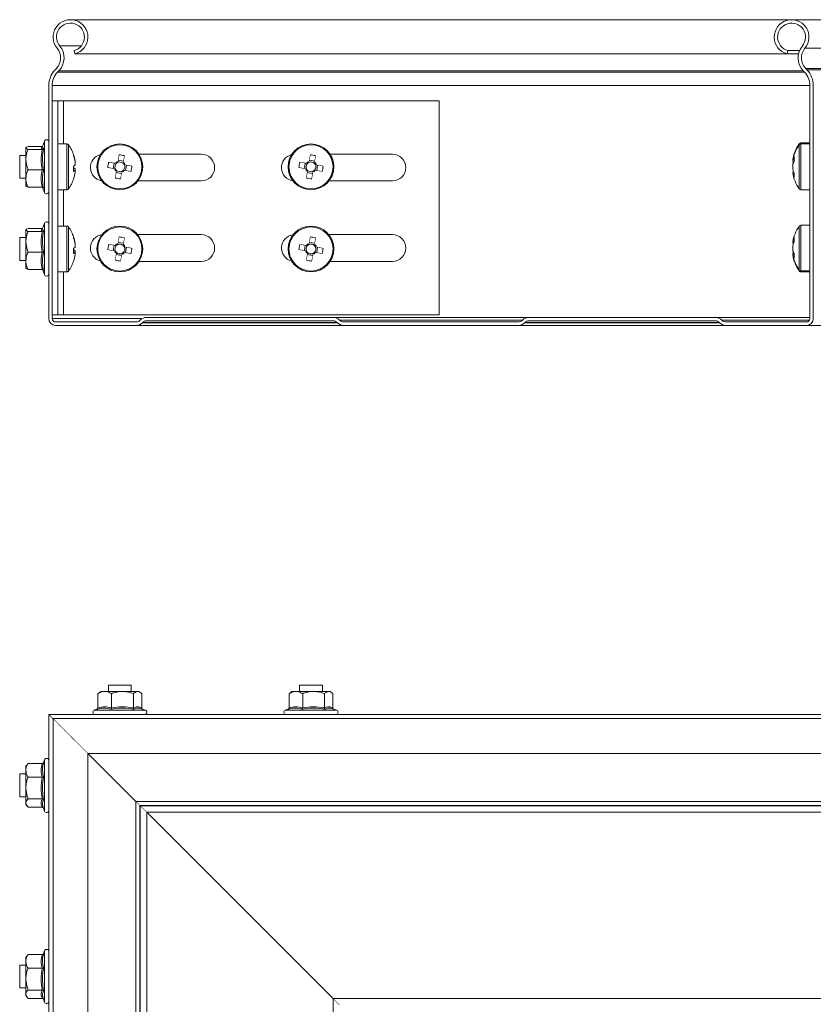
# Model space of a CAD drawing. Header units: millimetres. Extents: x -295 to 1856, y -2384 to 543.
# Tile 22 of 28: x 1293 to 1501, y -703 to -445. Entities that reach past the tile are written whole.
import ezdxf

# ---------------------------------------------------------------- set-up
doc = ezdxf.new("R2010")
doc.units = ezdxf.units.MM
doc.linetypes.add('K5LT32768', pattern=[0])
doc.linetypes.add('K5LT32769', pattern=[0])

msp = doc.modelspace()

# ---------------------------------------------------------------- linework, layer by layer
at = {"color": 7, "linetype": 'K5LT32768', "lineweight": 15}
for p, q in [((1495.11, -445.48), (1306.46, -445.48)), ((1855.7, -445.48), (1495.11, -445.48)), ((1498.61, -452.93), (1855.7, -452.93)), ((1307.4, -453.55), (1307.64, -454.42)), ((1307.64, -454.42), (1493.93, -454.42)), ((1493.93, -454.42), (1494.16, -453.55)), ((1493.93, -454.42), (1496.91, -454.42)), ((1494.16, -453.55), (1497.19, -453.55)), ((1302.43, -458.6), (1302.78, -458.24)), ((1498.79, -458.24), (1855.7, -458.24)), ((1498.79, -458.24), (1499.13, -458.6)), ((1499.13, -458.6), (1855.7, -458.6)), ((1303.09, -459.22), (1303.43, -458.86)), ((1498.14, -458.86), (1498.48, -459.22)), ((1300.78, -523.68), (1300.78, -462.74)), ((1301.68, -523.68), (1301.68, -462.74)), ((1499.88, -462.74), (1499.88, -523.68)), ((1500.78, -523.68), (1500.78, -462.74)), ((1301.68, -466.7), (1303.18, -466.7)), ((1303.18, -522.7), (1303.18, -466.7)), ((1303.18, -466.7), (1304.68, -466.7)), ((1304.68, -466.7), (1402.92, -466.7)), ((1402.92, -466.7), (1402.92, -522.7)), ((1294.78, -479.02), (1294.78, -482.09)), ((1299.07, -478.63), (1295.38, -478.63)), ((1299.68, -477.25), (1299.17, -478.66)), ((1299.17, -478.67), (1299.18, -478.67)), ((1305.51, -477.98), (1303.18, -477.98)), ((1499.88, -477.73), (1497.56, -477.73)), ((1499.88, -477.98), (1497.56, -477.98)), ((1294.78, -480.98), (1293.18, -480.98)), ((1293.18, -480.98), (1293.18, -486.98)), ((1299.07, -479.42), (1295.38, -479.42)), ((1340.67, -480.67), (1324.39, -480.67)), ((1390.67, -480.67), (1374.39, -480.67)), ((1294.78, -482.09), (1294.78, -487.05)), ((1307.67, -482.77), (1307.67, -482.54)), ((1307.67, -482.77), (1307.67, -483.5)), ((1317.9, -483.01), (1317.66, -484.41)), ((1320.35, -482.49), (1318.95, -482.26)), ((1320.87, -484.94), (1321.1, -483.54)), ((1367.9, -483.01), (1367.66, -484.41)), ((1370.35, -482.49), (1368.95, -482.26)), ((1370.87, -484.94), (1371.1, -483.54)), ((1495.4, -482.27), (1495.4, -482.21)), ((1495.4, -482.53), (1495.4, -482.46)), ((1495.4, -483.52), (1495.4, -483.27)), ((1495.4, -483.52), (1495.4, -483.55)), ((1495.4, -484.44), (1495.4, -483.55)), ((1293.18, -486.98), (1294.78, -486.98)), ((1299.07, -484.77), (1295.38, -484.77)), ((1307.27, -484.46), (1307.67, -484.46)), ((1307.67, -484.9), (1307.27, -484.89)), ((1307.67, -484.92), (1307.67, -484.46)), ((1307.67, -484.9), (1307.67, -485.41)), ((1318.42, -485.46), (1319.82, -485.7)), ((1368.42, -485.46), (1369.82, -485.7)), ((1495.4, -485.24), (1495.4, -485.17)), ((1495.4, -485.49), (1495.4, -485.43)), ((1294.78, -487.05), (1294.78, -488.98)), ((1299.07, -489.33), (1295.38, -489.33)), ((1299.19, -489.35), (1299.68, -490.7)), ((1324.11, -487.67), (1340.67, -487.67)), ((1374.11, -487.67), (1390.67, -487.67)), ((1303.18, -489.98), (1305.51, -489.98)), ((1497.56, -489.98), (1499.88, -489.98)), ((1299.68, -498.75), (1299.17, -500.16)), ((1305.51, -499.48), (1303.18, -499.48)), ((1499.88, -499.23), (1497.56, -499.23)), ((1294.78, -500.52), (1294.78, -503.59)), ((1299.07, -500.13), (1295.38, -500.13)), ((1299.07, -500.92), (1295.38, -500.92)), ((1299.17, -500.17), (1299.18, -500.17)), ((1340.67, -501.73), (1324.07, -501.73)), ((1390.67, -501.73), (1374.07, -501.73)), ((1294.78, -502.48), (1293.18, -502.48)), ((1293.18, -502.48), (1293.18, -508.48)), ((1294.78, -503.59), (1294.78, -508.55)), ((1307.67, -504.27), (1307.67, -504.04)), ((1307.67, -504.27), (1307.67, -505)), ((1317.9, -504.51), (1317.66, -505.91)), ((1320.35, -503.99), (1318.95, -503.76)), ((1367.9, -504.51), (1367.66, -505.91)), ((1370.35, -503.99), (1368.95, -503.76)), ((1495.4, -503.77), (1495.4, -503.71)), ((1495.4, -503.77), (1495.78, -503.79)), ((1495.4, -504.03), (1495.4, -503.96)), ((1495.4, -505.65), (1495.4, -504.77)), ((1299.07, -506.27), (1295.38, -506.27)), ((1307.27, -505.96), (1307.67, -505.96)), ((1307.67, -506.4), (1307.27, -506.39)), ((1307.67, -506.42), (1307.67, -505.96)), ((1307.67, -506.4), (1307.67, -506.91)), ((1318.42, -506.96), (1319.82, -507.2)), ((1320.87, -506.44), (1321.1, -505.04)), ((1368.42, -506.96), (1369.82, -507.2)), ((1370.87, -506.44), (1371.1, -505.04)), ((1495.4, -505.65), (1495.4, -505.69)), ((1495.4, -505.94), (1495.4, -505.69)), ((1495.4, -506.74), (1495.4, -506.67)), ((1495.4, -506.99), (1495.4, -506.93)), ((1293.18, -508.48), (1294.78, -508.48)), ((1294.78, -508.55), (1294.78, -510.48)), ((1324.43, -508.73), (1340.67, -508.73)), ((1374.43, -508.73), (1390.67, -508.73)), ((1299.07, -510.83), (1295.38, -510.83)), ((1299.19, -510.85), (1299.68, -512.2)), ((1303.18, -511.48), (1305.51, -511.48)), ((1497.56, -511.23), (1499.88, -511.23)), ((1497.56, -511.48), (1499.88, -511.48)), ((1301.68, -522.7), (1303.18, -522.7)), ((1304.68, -522.7), (1303.18, -522.7)), ((1402.92, -522.7), (1304.68, -522.7)), ((1323.59, -524.58), (1302.58, -524.58)), ((1323.59, -525.48), (1302.58, -525.48)), ((1323.59, -525.48), (1377.98, -525.48)), ((1324.71, -524.08), (1324.65, -524.14)), ((1325.34, -524.72), (1325.29, -524.77)), ((1375.16, -523.38), (1326.4, -523.38)), ((1375.16, -524.28), (1326.4, -524.28)), ((1375.16, -523.38), (1426.4, -523.38)), ((1376.28, -524.77), (1376.22, -524.72)), ((1376.92, -524.14), (1376.86, -524.08)), ((1423.59, -524.58), (1377.98, -524.58)), ((1423.59, -525.48), (1377.98, -525.48)), ((1423.59, -525.48), (1477.98, -525.48)), ((1424.71, -524.08), (1424.65, -524.14)), ((1425.34, -524.72), (1425.29, -524.77)), ((1475.16, -523.38), (1426.4, -523.38)), ((1475.16, -524.28), (1426.4, -524.28)), ((1475.16, -523.38), (1499.88, -523.38)), ((1476.28, -524.77), (1476.22, -524.72)), ((1476.92, -524.14), (1476.86, -524.08)), ((1498.98, -524.58), (1477.98, -524.58)), ((1498.98, -525.48), (1477.98, -525.48)), ((1498.98, -525.48), (1855.7, -525.48)), ((1316.38, -619.66), (1316.38, -621.26)), ((1322.38, -619.66), (1316.38, -619.66)), ((1322.38, -621.26), (1322.38, -619.66)), ((1366.38, -619.66), (1366.38, -621.26)), ((1372.38, -619.66), (1366.38, -619.66)), ((1372.38, -621.26), (1372.38, -619.66)), ((1313.66, -621.86), (1313.99, -621.67)), ((1313.66, -625.54), (1313.66, -621.86)), ((1314.38, -621.26), (1313.94, -621.61)), ((1315.44, -621.26), (1314.38, -621.26)), ((1320.07, -621.26), (1315.44, -621.26)), ((1317.21, -625.54), (1317.21, -621.86)), ((1324.02, -621.26), (1320.07, -621.26)), ((1322.93, -625.54), (1322.93, -621.86)), ((1324.38, -621.26), (1324.02, -621.26)), ((1324.83, -621.61), (1324.38, -621.26)), ((1325.1, -625.54), (1325.1, -621.86)), ((1363.66, -621.86), (1363.99, -621.67)), ((1363.66, -625.54), (1363.66, -621.86)), ((1364.38, -621.26), (1363.94, -621.61)), ((1365.44, -621.26), (1364.38, -621.26)), ((1370.07, -621.26), (1365.44, -621.26)), ((1367.21, -625.54), (1367.21, -621.86)), ((1374.02, -621.26), (1370.07, -621.26)), ((1372.93, -625.54), (1372.93, -621.86)), ((1374.38, -621.26), (1374.02, -621.26)), ((1374.83, -621.61), (1374.38, -621.26)), ((1375.1, -625.54), (1375.1, -621.86)), ((1313.49, -625.86), (1312.66, -626.16)), ((1326.11, -626.16), (1325.05, -625.78)), ((1363.49, -625.86), (1362.66, -626.16)), ((1376.11, -626.16), (1375.05, -625.78)), ((1300.78, -627.26), (1855.7, -627.26)), ((1300.78, -627.26), (1300.78, -1180.86)), ((1855.7, -628.39), (1301.91, -628.39)), ((1301.91, -628.39), (1301.91, -1180.86)), ((1311.01, -637.49), (1855.7, -637.49)), ((1311.01, -1180.86), (1311.01, -637.49)), ((1323.59, -650.07), (1311.01, -637.49)), ((1295.11, -640.44), (1294.78, -640.86)), ((1294.78, -641.91), (1294.78, -640.86)), ((1299.07, -640.14), (1295.38, -640.14)), ((1299.68, -639.13), (1299.38, -639.97)), ((1294.78, -642.86), (1293.18, -642.86)), ((1293.18, -642.86), (1293.18, -646.35)), ((1294.78, -641.91), (1294.78, -646.55)), ((1299.07, -643.69), (1295.38, -643.69)), ((1293.18, -646.35), (1293.18, -648.86)), ((1294.78, -646.55), (1294.78, -650.49)), ((1293.18, -648.86), (1294.78, -648.86)), ((1294.78, -650.49), (1294.78, -650.86)), ((1294.78, -650.86), (1295.11, -651.28)), ((1299.07, -649.41), (1295.38, -649.41)), ((1299.07, -651.58), (1295.38, -651.58)), ((1299.3, -651.54), (1299.68, -652.59)), ((1323.59, -650.07), (1855.7, -650.07)), ((1323.59, -650.07), (1323.59, -1180.86)), ((1324.65, -651.13), (1855.7, -651.13)), ((1324.71, -651.18), (1324.65, -651.13)), ((1324.65, -651.13), (1324.65, -1180.86)), ((1324.71, -651.18), (1855.7, -651.18)), ((1324.71, -651.18), (1324.71, -1180.86)), ((1326.4, -652.88), (1855.7, -652.88)), ((1375.16, -701.64), (1326.4, -652.88)), ((1326.4, -652.88), (1326.4, -1180.86)), ((1295.11, -690.44), (1294.78, -690.86)), ((1299.07, -690.14), (1295.38, -690.14)), ((1299.68, -689.13), (1299.38, -689.97)), ((1294.78, -692.86), (1293.18, -692.86)), ((1293.18, -692.86), (1293.18, -696.35)), ((1294.78, -691.91), (1294.78, -690.86)), ((1294.78, -691.91), (1294.78, -696.55)), ((1299.07, -693.69), (1295.38, -693.69)), ((1293.18, -696.35), (1293.18, -698.86)), ((1294.78, -696.55), (1294.78, -700.49)), ((1293.18, -698.86), (1294.78, -698.86)), ((1294.78, -700.49), (1294.78, -700.86)), ((1299.07, -699.41), (1295.38, -699.41)), ((1294.78, -700.86), (1295.11, -701.28)), ((1299.07, -701.58), (1295.38, -701.58)), ((1299.3, -701.54), (1299.68, -702.59)), ((1375.16, -701.64), (1855.7, -701.64)), ((1375.16, -701.64), (1375.16, -1180.86))]:
    msp.add_line(p, q, dxfattribs=at)
at = {"color": 8, "linetype": 'K5LT32769', "lineweight": 15, "true_color": 0x808080}
for p, q in [((1303.65, -452.36), (1309.27, -452.36)), ((1303.09, -459.22), (1498.48, -459.22)), ((1303.43, -458.86), (1498.14, -458.86)), ((1301.68, -462.74), (1499.88, -462.74)), ((1304.68, -477.98), (1304.68, -466.7)), ((1299.68, -490.7), (1299.68, -477.25)), ((1305.51, -477.98), (1305.51, -489.98)), ((1305.95, -478.2), (1305.95, -489.75)), ((1497.12, -478.2), (1497.12, -477.95)), ((1497.12, -489.75), (1497.12, -478.2)), ((1497.56, -477.98), (1497.56, -477.73)), ((1497.56, -489.98), (1497.56, -477.98)), ((1304.68, -499.48), (1304.68, -489.98)), ((1299.68, -512.2), (1299.68, -498.75)), ((1305.51, -499.48), (1305.51, -511.48)), ((1305.95, -499.7), (1305.95, -511.25)), ((1497.12, -509.26), (1497.12, -499.45)), ((1497.56, -509.42), (1497.56, -499.23)), ((1497.12, -511), (1497.12, -509.26)), ((1497.56, -511.23), (1497.56, -509.42)), ((1304.68, -522.7), (1304.68, -511.48)), ((1497.12, -511.25), (1497.12, -511)), ((1497.56, -511.48), (1497.56, -511.23)), ((1301.68, -523.68), (1325.24, -523.68)), ((1325.29, -524.77), (1376.28, -524.77)), ((1325.34, -524.72), (1376.22, -524.72)), ((1376.86, -524.08), (1424.71, -524.08)), ((1376.92, -524.14), (1424.65, -524.14)), ((1425.29, -524.77), (1476.28, -524.77)), ((1425.34, -524.72), (1476.22, -524.72)), ((1476.86, -524.08), (1499.79, -524.08)), ((1476.92, -524.14), (1499.76, -524.14)), ((1312.66, -626.16), (1326.11, -626.16)), ((1362.66, -626.16), (1376.11, -626.16)), ((1299.68, -640.55), (1299.68, -639.13)), ((1299.68, -652.59), (1299.68, -640.55)), ((1299.68, -690.55), (1299.68, -689.13)), ((1299.68, -702.59), (1299.68, -690.55))]:
    msp.add_line(p, q, dxfattribs=at)
at = {"color": 7, "linetype": 'K5LT32768', "const_width": 0.15}
for points in [[(1319.19, -480.81), (1319.16, -481.02), (1319.12, -481.23), (1319.09, -481.45), (1319.05, -481.67), (1319.01, -481.88), (1318.98, -482.1), (1318.94, -482.32), (1318.9, -482.54)], [(1320.3, -482.77), (1320.34, -482.55), (1320.38, -482.33), (1320.41, -482.12), (1320.45, -481.9), (1320.49, -481.68), (1320.52, -481.47), (1320.56, -481.26), (1320.59, -481.04)], [(1369.19, -480.81), (1369.16, -481.02), (1369.12, -481.23), (1369.09, -481.45), (1369.05, -481.67), (1369.01, -481.88), (1368.98, -482.1), (1368.94, -482.32), (1368.9, -482.54)], [(1370.3, -482.77), (1370.34, -482.55), (1370.38, -482.33), (1370.41, -482.12), (1370.45, -481.9), (1370.49, -481.68), (1370.52, -481.47), (1370.56, -481.26), (1370.59, -481.04)], [(1307.29, -483.78), (1307.28, -483.82), (1307.28, -483.98)], [(1316.22, -484.17), (1316.43, -484.2), (1316.64, -484.24), (1316.86, -484.27), (1317.07, -484.31), (1317.29, -484.35), (1317.51, -484.38), (1317.73, -484.42), (1317.95, -484.46)], [(1318.18, -483.06), (1317.96, -483.02), (1317.74, -482.98), (1317.52, -482.95), (1317.31, -482.91), (1317.09, -482.87), (1316.88, -482.84), (1316.66, -482.8), (1316.45, -482.77)], [(1322.55, -483.79), (1322.34, -483.75), (1322.13, -483.71), (1321.91, -483.68), (1321.69, -483.64), (1321.48, -483.61), (1321.26, -483.57), (1321.04, -483.53), (1320.82, -483.5)], [(1366.22, -484.17), (1366.43, -484.2), (1366.64, -484.24), (1366.86, -484.27), (1367.07, -484.31), (1367.29, -484.35), (1367.51, -484.38), (1367.73, -484.42), (1367.95, -484.46)], [(1368.18, -483.06), (1367.96, -483.02), (1367.74, -482.98), (1367.52, -482.95), (1367.31, -482.91), (1367.09, -482.87), (1366.88, -482.84), (1366.66, -482.8), (1366.45, -482.77)], [(1372.55, -483.79), (1372.34, -483.75), (1372.13, -483.71), (1371.91, -483.68), (1371.69, -483.64), (1371.48, -483.61), (1371.26, -483.57), (1371.04, -483.53), (1370.82, -483.5)], [(1318.46, -485.18), (1318.43, -485.4), (1318.39, -485.62), (1318.35, -485.84), (1318.32, -486.05), (1318.28, -486.27), (1318.25, -486.48), (1318.21, -486.7), (1318.17, -486.91)], [(1319.57, -487.14), (1319.61, -486.93), (1319.65, -486.72), (1319.68, -486.5), (1319.72, -486.29), (1319.75, -486.07), (1319.79, -485.85), (1319.83, -485.63), (1319.86, -485.41)], [(1320.59, -484.9), (1320.81, -484.93), (1321.02, -484.97), (1321.24, -485.01), (1321.46, -485.04), (1321.68, -485.08), (1321.89, -485.11), (1322.1, -485.15), (1322.32, -485.19)], [(1368.46, -485.18), (1368.43, -485.4), (1368.39, -485.62), (1368.35, -485.84), (1368.32, -486.05), (1368.28, -486.27), (1368.25, -486.48), (1368.21, -486.7), (1368.17, -486.91)], [(1369.57, -487.14), (1369.61, -486.93), (1369.65, -486.72), (1369.68, -486.5), (1369.72, -486.29), (1369.75, -486.07), (1369.79, -485.85), (1369.83, -485.63), (1369.86, -485.41)], [(1370.59, -484.9), (1370.81, -484.93), (1371.02, -484.97), (1371.24, -485.01), (1371.46, -485.04), (1371.68, -485.08), (1371.89, -485.11), (1372.1, -485.15), (1372.32, -485.19)], [(1495.4, -485.17), (1495.43, -485.33), (1495.45, -485.42)], [(1319.19, -502.31), (1319.16, -502.52), (1319.12, -502.73), (1319.09, -502.95), (1319.05, -503.17), (1319.01, -503.38), (1318.98, -503.6), (1318.94, -503.82), (1318.9, -504.04)], [(1369.19, -502.31), (1369.16, -502.52), (1369.12, -502.73), (1369.09, -502.95), (1369.05, -503.17), (1369.01, -503.38), (1368.98, -503.6), (1368.94, -503.82), (1368.9, -504.04)], [(1318.18, -504.56), (1317.96, -504.52), (1317.74, -504.48), (1317.52, -504.45), (1317.31, -504.41), (1317.09, -504.37), (1316.88, -504.34), (1316.66, -504.3), (1316.45, -504.27)], [(1320.3, -504.27), (1320.34, -504.05), (1320.38, -503.83), (1320.41, -503.62), (1320.45, -503.4), (1320.49, -503.18), (1320.52, -502.97), (1320.56, -502.76), (1320.59, -502.54)], [(1322.55, -505.29), (1322.34, -505.25), (1322.13, -505.21), (1321.91, -505.18), (1321.69, -505.14), (1321.48, -505.11), (1321.26, -505.07), (1321.04, -505.03), (1320.82, -505)], [(1368.18, -504.56), (1367.96, -504.52), (1367.74, -504.48), (1367.52, -504.45), (1367.31, -504.41), (1367.09, -504.37), (1366.88, -504.34), (1366.66, -504.3), (1366.45, -504.27)], [(1370.3, -504.27), (1370.34, -504.05), (1370.38, -503.83), (1370.41, -503.62), (1370.45, -503.4), (1370.49, -503.18), (1370.52, -502.97), (1370.56, -502.76), (1370.59, -502.54)], [(1372.55, -505.29), (1372.34, -505.25), (1372.13, -505.21), (1371.91, -505.18), (1371.69, -505.14), (1371.48, -505.11), (1371.26, -505.07), (1371.04, -505.03), (1370.82, -505)], [(1307.29, -505.28), (1307.28, -505.32), (1307.28, -505.48)], [(1316.22, -505.67), (1316.43, -505.7), (1316.64, -505.74), (1316.86, -505.77), (1317.07, -505.81), (1317.29, -505.85), (1317.51, -505.88), (1317.73, -505.92), (1317.95, -505.96)], [(1318.46, -506.68), (1318.43, -506.9), (1318.39, -507.12), (1318.35, -507.34), (1318.32, -507.55), (1318.28, -507.77), (1318.25, -507.98), (1318.21, -508.2), (1318.17, -508.41)], [(1319.57, -508.64), (1319.61, -508.43), (1319.65, -508.22), (1319.68, -508), (1319.72, -507.79), (1319.75, -507.57), (1319.79, -507.35), (1319.83, -507.13), (1319.86, -506.91)], [(1320.59, -506.4), (1320.81, -506.43), (1321.02, -506.47), (1321.24, -506.51), (1321.46, -506.54), (1321.68, -506.58), (1321.89, -506.61), (1322.1, -506.65), (1322.32, -506.69)], [(1366.22, -505.67), (1366.43, -505.7), (1366.64, -505.74), (1366.86, -505.77), (1367.07, -505.81), (1367.29, -505.85), (1367.51, -505.88), (1367.73, -505.92), (1367.95, -505.96)], [(1368.46, -506.68), (1368.43, -506.9), (1368.39, -507.12), (1368.35, -507.34), (1368.32, -507.55), (1368.28, -507.77), (1368.25, -507.98), (1368.21, -508.2), (1368.17, -508.41)], [(1369.57, -508.64), (1369.61, -508.43), (1369.65, -508.22), (1369.68, -508), (1369.72, -507.79), (1369.75, -507.57), (1369.79, -507.35), (1369.83, -507.13), (1369.86, -506.91)], [(1370.59, -506.4), (1370.81, -506.43), (1371.02, -506.47), (1371.24, -506.51), (1371.46, -506.54), (1371.68, -506.58), (1371.89, -506.61), (1372.1, -506.65), (1372.32, -506.69)], [(1300.78, -627.26), (1300.89, -627.37), (1301.21, -627.69), (1301.73, -628.21), (1301.91, -628.39)], [(1301.91, -628.39), (1301.73, -628.21), (1301.21, -627.69), (1300.89, -627.37), (1300.78, -627.26)], [(1301.91, -628.39), (1301.91, -628.39), (1301.99, -628.47), (1302.22, -628.7), (1302.58, -629.05), (1303.06, -629.53), (1303.64, -630.12), (1304.32, -630.79), (1305.06, -631.54), (1305.85, -632.32), (1306.65, -633.13), (1307.45, -633.93), (1308.22, -634.69), (1308.93, -635.41), (1309.57, -636.04), (1310.1, -636.58), (1310.53, -637), (1310.82, -637.3), (1310.98, -637.46), (1311.01, -637.49)], [(1311.01, -637.49), (1310.98, -637.46), (1310.82, -637.3), (1310.53, -637), (1310.1, -636.58), (1309.57, -636.04), (1308.93, -635.41), (1308.22, -634.69), (1307.45, -633.93), (1306.65, -633.13), (1305.85, -632.32), (1305.06, -631.54), (1304.32, -630.79), (1303.64, -630.12), (1303.06, -629.53), (1302.58, -629.05), (1302.22, -628.7), (1301.99, -628.47), (1301.91, -628.39), (1301.91, -628.39)], [(1324.65, -651.13), (1324.42, -650.9), (1324.16, -650.64), (1323.88, -650.36), (1323.59, -650.07)], [(1323.59, -650.07), (1323.88, -650.36), (1324.16, -650.64), (1324.42, -650.9), (1324.65, -651.13)], [(1326.4, -652.88), (1325.94, -652.41), (1325.49, -651.96), (1325.07, -651.55), (1324.71, -651.18)], [(1324.71, -651.18), (1325.07, -651.55), (1325.49, -651.96), (1325.94, -652.41), (1326.4, -652.88)], [(1376.86, -703.34), (1376.5, -702.97), (1376.08, -702.56), (1375.63, -702.11), (1375.16, -701.64)], [(1375.16, -701.64), (1375.63, -702.11), (1376.08, -702.56), (1376.5, -702.97), (1376.86, -703.34)]]:
    msp.add_lwpolyline(points, dxfattribs=at)
at = {"color": 7, "linetype": 'K5LT32768', "lineweight": 15}
for centre, radius in [((1319.38, -483.98), 6), ((1319.38, -483.98), 5.77), ((1369.38, -483.98), 6), ((1369.38, -483.98), 5.77), ((1319.38, -505.48), 6), ((1319.38, -505.48), 5.77), ((1369.38, -505.48), 6), ((1369.38, -505.48), 5.77)]:
    msp.add_circle(centre, radius, dxfattribs=at)
for centre, radius, start, end in [((1306.46, -450.03), 4.55, 285, 219.6825), ((1495.11, -450.03), 4.55, 320.3175, 255), ((1306.46, -450.03), 3.65, 285, 219.6825), ((1495.11, -450.03), 3.65, 320.3175, 255), ((1299.88, -455.49), 4, 316.4642, 39.6825), ((1299.88, -455.49), 4.9, 316.4642, 39.6825), ((1501.69, -455.49), 4.9, 140.3175, 223.5358), ((1501.69, -455.49), 4, 140.3175, 223.5358), ((1306.78, -462.74), 6, 136.4642, 180), ((1494.78, -462.74), 6, 0, 43.5358), ((1306.78, -462.74), 5.1, 136.4642, 180), ((1494.78, -462.74), 5.1, 0, 43.5358), ((1300.22, -477.44), 0.567, 0, 160), ((1305.51, -478.52), 0.54, 35.2515, 90), ((1297.78, -483.98), 10, 18.3042, 35.2515), ((1505.28, -483.73), 10, 144.7485, 171.2897), ((1505.28, -483.98), 10, 144.7485, 171.2897), ((1497.56, -478.27), 0.54, 90, 144.7485), ((1497.56, -478.52), 0.54, 90, 144.7485), ((1298.04, -483.86), 9.72, 7.8135, 18.2982), ((1306.98, -480.93), 0.31, 337.868, 22.132), ((1298.04, -484.1), 9.72, 7.8135, 18.2982), ((1315.17, -484.17), 3.5, 104.1554, 261.0039), ((1316.25, -502.75), 22.14, 78.6829, 82.3581), ((1340.67, -484.17), 3.5, 270, 90), ((1365.17, -484.17), 3.5, 104.1554, 261.0039), ((1366.25, -502.76), 22.14, 78.6832, 82.3579), ((1390.67, -484.17), 3.5, 270, 90), ((1500.57, -483.55), 5.27, 154.8497, 168.9166), ((1500.65, -483.27), 5.34, 162.1722, 169.2539), ((1501.43, -481.81), 5.65, 174.8494, 185.1506), ((1306.75, -482.65), 1.25, 294.3513, 317.1594), ((1296.54, -484.49), 10.75, 356.2646, 3.7354), ((1306.75, -485.31), 1.25, 42.8406, 65.6487), ((1338.17, -487.11), 22.15, 168.683, 172.3575), ((1319.38, -483.98), 1.28, 136.8462, 204.1947), ((1319.38, -483.98), 1.51, 108.4794, 142.5616), ((1319.38, -483.98), 1.28, 114.1947, 136.8462), ((1319.38, -483.98), 1.28, 46.8462, 114.1947), ((1319.38, -483.98), 1.28, 24.1947, 46.8462), ((1319.38, -483.98), 1.51, 18.4794, 52.5616), ((1319.38, -483.98), 1.28, 316.8462, 24.1947), ((1300.61, -480.84), 22.13, 348.6819, 352.3585), ((1388.17, -487.11), 22.15, 168.683, 172.3575), ((1369.38, -483.98), 1.28, 136.8462, 204.1947), ((1369.38, -483.98), 1.51, 108.4794, 142.5616), ((1369.38, -483.98), 1.28, 114.1947, 136.8462), ((1369.38, -483.98), 1.28, 46.8462, 114.1947), ((1369.38, -483.98), 1.28, 24.1947, 46.8462), ((1369.38, -483.98), 1.51, 18.4794, 52.5616), ((1369.38, -483.98), 1.28, 316.8462, 24.1947), ((1350.6, -480.84), 22.15, 348.684, 352.3577), ((1500.78, -484.55), 5.48, 155.3546, 169.1676), ((1500.57, -484.56), 5.27, 154.8496, 168.9167), ((1500.67, -484.27), 5.37, 161.1069, 169.2433), ((1306.75, -484.05), 1.25, 294.3525, 317.1589), ((1298.04, -484.09), 9.72, 341.7018, 352.1865), ((1319.38, -483.98), 1.51, 198.4794, 232.5616), ((1322.52, -465.19), 22.15, 258.6834, 262.3576), ((1319.38, -483.98), 1.28, 204.1947, 226.8462), ((1319.38, -483.98), 1.28, 226.8462, 294.1947), ((1319.38, -483.98), 1.51, 288.4794, 322.5616), ((1319.38, -483.98), 1.28, 294.1947, 316.8462), ((1369.38, -483.98), 1.51, 198.4794, 232.5616), ((1372.52, -465.19), 22.15, 258.6834, 262.3576), ((1369.38, -483.98), 1.28, 204.1947, 226.8462), ((1369.38, -483.98), 1.28, 226.8462, 294.1947), ((1369.38, -483.98), 1.51, 288.4794, 322.5616), ((1369.38, -483.98), 1.28, 294.1947, 316.8462), ((1500.78, -483.41), 5.48, 190.8324, 204.6454), ((1500.78, -484.4), 5.48, 190.8323, 204.6456), ((1505.28, -483.98), 10, 188.7103, 215.2515), ((1501.18, -486.19), 5.41, 174.7322, 185.2678), ((1297.78, -483.98), 10, 324.7485, 341.6958), ((1307.06, -487.05), 0.226, 334.3677, 349.3756), ((1300.22, -490.51), 0.567, 200, 0), ((1305.51, -489.44), 0.54, 270, 324.7485), ((1497.56, -489.44), 0.54, 215.2515, 270), ((1300.22, -498.94), 0.567, 0, 160), ((1305.51, -500.02), 0.54, 35.2515, 90), ((1297.78, -505.48), 10, 18.3042, 35.2515), ((1505.28, -505.23), 10, 144.7485, 171.2897), ((1497.56, -499.77), 0.54, 90, 144.7485), ((1298.04, -505.36), 9.72, 7.8135, 18.2983), ((1306.98, -502.43), 0.31, 337.8681, 22.1319), ((1315.17, -505.23), 3.5, 98.1222, 255.0925), ((1316.25, -524.25), 22.14, 78.6827, 82.3582), ((1340.67, -505.23), 3.5, 270, 90), ((1365.17, -505.23), 3.5, 98.1222, 255.0925), ((1366.25, -524.26), 22.14, 78.6831, 82.358), ((1390.67, -505.23), 3.5, 270, 90), ((1298.04, -505.6), 9.72, 7.8135, 18.2982), ((1306.75, -504.15), 1.25, 294.3522, 317.1592), ((1338.17, -508.61), 22.15, 168.683, 172.3575), ((1319.38, -505.48), 1.28, 136.8462, 204.1947), ((1319.38, -505.48), 1.51, 108.4794, 142.5616), ((1319.38, -505.48), 1.28, 114.1947, 136.8462), ((1319.38, -505.48), 1.28, 46.8462, 114.1947), ((1319.38, -505.48), 1.28, 24.1947, 46.8462), ((1319.38, -505.48), 1.51, 18.4794, 52.5616), ((1319.38, -505.48), 1.28, 316.8462, 24.1947), ((1388.17, -508.61), 22.15, 168.683, 172.3575), ((1369.38, -505.48), 1.28, 136.8462, 204.1947), ((1369.38, -505.48), 1.51, 108.4794, 142.5616), ((1369.38, -505.48), 1.28, 114.1947, 136.8462), ((1369.38, -505.48), 1.28, 46.8462, 114.1947), ((1369.38, -505.48), 1.28, 24.1947, 46.8462), ((1369.38, -505.48), 1.51, 18.4794, 52.5616), ((1369.38, -505.48), 1.28, 316.8462, 24.1947), ((1500.78, -504.8), 5.48, 155.3545, 169.1677), ((1500.78, -505.8), 5.48, 155.3544, 169.1678), ((1501.18, -503.02), 5.41, 174.7323, 185.2677), ((1296.54, -505.99), 10.75, 356.2646, 3.7354), ((1306.75, -506.81), 1.25, 42.8406, 65.6484), ((1306.75, -505.55), 1.25, 294.3522, 317.1592), ((1298.04, -505.59), 9.72, 341.7017, 352.1865), ((1319.38, -505.48), 1.51, 198.4794, 232.5616), ((1319.38, -505.48), 1.28, 204.1947, 226.8462), ((1319.38, -505.48), 1.28, 226.8462, 294.1947), ((1319.38, -505.48), 1.51, 288.4794, 322.5616), ((1319.38, -505.48), 1.28, 294.1947, 316.8462), ((1300.61, -502.34), 22.13, 348.6819, 352.3585), ((1369.38, -505.48), 1.51, 198.4794, 232.5616), ((1369.38, -505.48), 1.28, 204.1947, 226.8462), ((1369.38, -505.48), 1.28, 226.8462, 294.1947), ((1369.38, -505.48), 1.51, 288.4794, 322.5616), ((1369.38, -505.48), 1.28, 294.1947, 316.8462), ((1350.6, -502.34), 22.15, 348.6839, 352.3577), ((1500.57, -504.64), 5.27, 191.0834, 205.1504), ((1500.78, -504.66), 5.48, 190.8322, 204.6456), ((1500.66, -504.94), 5.36, 190.7518, 198.8981), ((1500.57, -505.66), 5.27, 191.0834, 205.1504), ((1505.28, -505.23), 10, 188.7103, 215.2515), ((1500.66, -505.93), 5.35, 190.7507, 197.8232), ((1505.28, -505.48), 10, 188.7103, 215.2515), ((1501.43, -507.39), 5.65, 174.8494, 185.1506), ((1297.78, -505.48), 10, 324.7485, 341.6958), ((1307.06, -508.55), 0.226, 334.3677, 349.3756), ((1322.52, -486.69), 22.15, 258.6832, 262.3577), ((1372.52, -486.69), 22.15, 258.6832, 262.3577), ((1300.22, -512.01), 0.567, 200, 0), ((1305.51, -510.94), 0.54, 270, 324.7485), ((1497.56, -510.69), 0.54, 215.2515, 270), ((1497.56, -510.94), 0.54, 215.2515, 270), ((1302.58, -523.68), 1.8, 180, 270), ((1302.58, -523.68), 0.9, 180, 270), ((1323.59, -523.08), 1.5, 270, 315), ((1323.59, -523.08), 2.4, 270, 315), ((1326.4, -525.78), 2.4, 90, 135), ((1326.4, -525.78), 1.5, 90, 135), ((1375.16, -525.78), 2.4, 45, 90), ((1375.16, -525.78), 1.5, 45, 90), ((1377.98, -523.08), 2.4, 225, 270), ((1377.98, -523.08), 1.5, 225, 270), ((1423.59, -523.08), 1.5, 270, 315), ((1423.59, -523.08), 2.4, 270, 315), ((1426.4, -525.78), 2.4, 90, 135), ((1426.4, -525.78), 1.5, 90, 135), ((1475.16, -525.78), 2.4, 45, 90), ((1475.16, -525.78), 1.5, 45, 90), ((1477.98, -523.08), 2.4, 225, 270), ((1477.98, -523.08), 1.5, 225, 270), ((1498.98, -523.68), 1.8, 270, 0), ((1498.98, -523.68), 0.9, 270, 0), ((1312.85, -626.69), 0.567, 110, 270), ((1325.92, -626.69), 0.567, 270, 70), ((1362.85, -626.69), 0.567, 110, 270), ((1375.92, -626.69), 0.567, 270, 70), ((1300.22, -639.33), 0.567, 0, 160), ((1300.22, -652.39), 0.567, 200, 0), ((1300.22, -689.33), 0.567, 0, 160), ((1300.22, -702.39), 0.567, 200, 0)]:
    msp.add_arc(centre, radius, start, end, dxfattribs=at)
for points, knots in [([(1295.38, -478.63), (1295.11, -478.74), (1294.8, -478.87), (1294.78, -479.01), (1294.78, -479.02)], [0, 0, 0, 0, 0.896008, 1, 1, 1, 1]), ([(1294.78, -479.02), (1294.86, -479.13), (1294.97, -479.27), (1295.31, -479.39), (1295.38, -479.42)], [0, 0, 0, 0, 0.801436, 1, 1, 1, 1]), ([(1299.07, -479.42), (1298.94, -479.29), (1298.67, -479.03), (1298.93, -478.76), (1299.07, -478.63)], [0, 0, 0, 0, 0.492125, 1, 1, 1, 1]), ([(1299.07, -478.63), (1299.11, -478.63), (1299.15, -478.63), (1299.19, -478.61), (1299.19, -478.61)], [0, 0, 0, 0, 0.953246, 1, 1, 1, 1]), ([(1299.07, -479.42), (1299.11, -479.42), (1299.19, -479.41), (1299.3, -479.36), (1299.38, -479.29), (1299.43, -479.22), (1299.44, -479.19), (1299.44, -479.19)], [0, 0, 0, 0, 0.236185, 0.471378, 0.732488, 0.991997, 1, 1, 1, 1]), ([(1299.44, -479.19), (1299.4, -479.41), (1299.19, -480.51), (1299.05, -482.41), (1299.32, -484.05), (1299.44, -484.81)], [0, 0, 0, 0, 0.118083, 0.592258, 1, 1, 1, 1]), ([(1295.38, -479.42), (1295.11, -480.21), (1294.8, -481.09), (1294.78, -482), (1294.78, -482.09)], [0, 0, 0, 0, 0.896031, 1, 1, 1, 1]), ([(1299.07, -484.77), (1298.94, -483.89), (1298.67, -482.11), (1298.93, -480.33), (1299.07, -479.42)], [0, 0, 0, 0, 0.492143, 1, 1, 1, 1]), ([(1294.78, -482.09), (1294.86, -482.83), (1294.97, -483.74), (1295.31, -484.6), (1295.38, -484.77)], [0, 0, 0, 0, 0.801459, 1, 1, 1, 1]), ([(1495.4, -482.53), (1495.52, -482.54), (1495.67, -482.55), (1495.82, -482.56), (1495.85, -482.56)], [0, 0, 0, 0, 0.843252, 1, 1, 1, 1]), ([(1295.38, -484.77), (1295.29, -484.96), (1294.95, -485.69), (1294.85, -486.47), (1294.78, -487.05)], [0, 0, 0, 0, 0.263228, 1, 1, 1, 1]), ([(1299.07, -489.33), (1298.94, -488.58), (1298.67, -487.06), (1298.93, -485.54), (1299.07, -484.77)], [0, 0, 0, 0, 0.492154, 1, 1, 1, 1]), ([(1299.44, -484.81), (1299.44, -484.81), (1299.43, -484.8), (1299.38, -484.79), (1299.3, -484.78), (1299.19, -484.77), (1299.11, -484.77), (1299.07, -484.77)], [0, 0, 0, 0, 0.008107, 0.267423, 0.528742, 0.763768, 1, 1, 1, 1]), ([(1299.44, -484.81), (1299.4, -484.99), (1299.19, -485.92), (1299.05, -487.53), (1299.32, -488.94), (1299.44, -489.6)], [0, 0, 0, 0, 0.118086, 0.592269, 1, 1, 1, 1]), ([(1294.78, -487.05), (1294.79, -487.16), (1294.81, -487.91), (1295.07, -488.68), (1295.37, -489.3), (1295.38, -489.33)], [0, 0, 0, 0, 0.14852, 0.965567, 1, 1, 1, 1]), ([(1295.38, -489.33), (1295.11, -489.21), (1294.8, -489.08), (1294.78, -488.94), (1294.78, -488.93)], [0, 0, 0, 0, 0.89608, 1, 1, 1, 1]), ([(1299.44, -489.6), (1299.44, -489.6), (1299.43, -489.56), (1299.38, -489.48), (1299.3, -489.4), (1299.19, -489.34), (1299.11, -489.33), (1299.07, -489.33)], [0, 0, 0, 0, 0.007919, 0.267489, 0.52863, 0.763849, 1, 1, 1, 1]), ([(1295.38, -500.13), (1295.11, -500.24), (1294.8, -500.37), (1294.78, -500.51), (1294.78, -500.52)], [0, 0, 0, 0, 0.896008, 1, 1, 1, 1]), ([(1294.78, -500.52), (1294.86, -500.63), (1294.97, -500.77), (1295.31, -500.89), (1295.38, -500.92)], [0, 0, 0, 0, 0.801436, 1, 1, 1, 1]), ([(1295.38, -500.92), (1295.11, -501.71), (1294.8, -502.59), (1294.78, -503.5), (1294.78, -503.59)], [0, 0, 0, 0, 0.89603, 1, 1, 1, 1]), ([(1299.07, -500.92), (1298.94, -500.79), (1298.67, -500.53), (1298.93, -500.26), (1299.07, -500.13)], [0, 0, 0, 0, 0.492125, 1, 1, 1, 1]), ([(1299.07, -506.27), (1298.94, -505.39), (1298.67, -503.61), (1298.93, -501.83), (1299.07, -500.92)], [0, 0, 0, 0, 0.492143, 1, 1, 1, 1]), ([(1299.07, -500.13), (1299.11, -500.13), (1299.15, -500.13), (1299.19, -500.11), (1299.19, -500.11)], [0, 0, 0, 0, 0.953259, 1, 1, 1, 1]), ([(1299.07, -500.92), (1299.11, -500.92), (1299.19, -500.91), (1299.3, -500.86), (1299.38, -500.79), (1299.43, -500.72), (1299.44, -500.69), (1299.44, -500.69)], [0, 0, 0, 0, 0.236184, 0.471377, 0.732486, 0.991995, 1, 1, 1, 1]), ([(1299.44, -500.69), (1299.4, -500.91), (1299.19, -502.01), (1299.05, -503.91), (1299.32, -505.55), (1299.44, -506.31)], [0, 0, 0, 0, 0.118083, 0.592259, 1, 1, 1, 1]), ([(1294.78, -503.59), (1294.86, -504.33), (1294.97, -505.24), (1295.31, -506.1), (1295.38, -506.27)], [0, 0, 0, 0, 0.801459, 1, 1, 1, 1]), ([(1295.38, -506.27), (1295.29, -506.46), (1294.95, -507.19), (1294.85, -507.97), (1294.78, -508.55)], [0, 0, 0, 0, 0.263228, 1, 1, 1, 1]), ([(1299.07, -510.83), (1298.94, -510.08), (1298.67, -508.56), (1298.93, -507.04), (1299.07, -506.27)], [0, 0, 0, 0, 0.492154, 1, 1, 1, 1]), ([(1299.44, -506.31), (1299.44, -506.31), (1299.43, -506.3), (1299.38, -506.29), (1299.3, -506.28), (1299.19, -506.27), (1299.11, -506.27), (1299.07, -506.27)], [0, 0, 0, 0, 0.008107, 0.267423, 0.528743, 0.763768, 1, 1, 1, 1]), ([(1299.44, -506.31), (1299.4, -506.49), (1299.19, -507.42), (1299.05, -509.03), (1299.32, -510.44), (1299.44, -511.1)], [0, 0, 0, 0, 0.118086, 0.592269, 1, 1, 1, 1]), ([(1495.85, -506.64), (1495.82, -506.65), (1495.67, -506.65), (1495.52, -506.66), (1495.4, -506.67)], [0, 0, 0, 0, 0.156749, 1, 1, 1, 1]), ([(1294.78, -508.55), (1294.79, -508.66), (1294.81, -509.41), (1295.07, -510.18), (1295.37, -510.8), (1295.38, -510.83)], [0, 0, 0, 0, 0.14852, 0.965567, 1, 1, 1, 1]), ([(1295.38, -510.83), (1295.11, -510.71), (1294.8, -510.58), (1294.78, -510.44), (1294.78, -510.43)], [0, 0, 0, 0, 0.89608, 1, 1, 1, 1]), ([(1299.44, -511.1), (1299.44, -511.1), (1299.43, -511.06), (1299.38, -510.98), (1299.3, -510.9), (1299.19, -510.84), (1299.11, -510.83), (1299.07, -510.83)], [0, 0, 0, 0, 0.007923, 0.267491, 0.528632, 0.763848, 1, 1, 1, 1]), ([(1315.44, -621.26), (1315.35, -621.26), (1314.76, -621.28), (1314.17, -621.55), (1313.68, -621.85), (1313.66, -621.86)], [0, 0, 0, 0, 0.148486, 0.965577, 1, 1, 1, 1]), ([(1317.21, -621.86), (1317.06, -621.77), (1316.49, -621.42), (1315.89, -621.33), (1315.44, -621.26)], [0, 0, 0, 0, 0.263245, 1, 1, 1, 1]), ([(1320.07, -621.26), (1319.29, -621.34), (1318.31, -621.44), (1317.39, -621.79), (1317.21, -621.86)], [0, 0, 0, 0, 0.801459, 1, 1, 1, 1]), ([(1322.93, -621.86), (1322.09, -621.58), (1321.15, -621.27), (1320.17, -621.26), (1320.07, -621.26)], [0, 0, 0, 0, 0.896033, 1, 1, 1, 1]), ([(1324.02, -621.26), (1323.72, -621.34), (1323.35, -621.44), (1323, -621.79), (1322.93, -621.86)], [0, 0, 0, 0, 0.801459, 1, 1, 1, 1]), ([(1325.1, -621.86), (1324.78, -621.58), (1324.43, -621.27), (1324.05, -621.26), (1324.02, -621.26)], [0, 0, 0, 0, 0.896036, 1, 1, 1, 1]), ([(1365.44, -621.26), (1365.35, -621.26), (1364.76, -621.28), (1364.17, -621.55), (1363.68, -621.85), (1363.66, -621.86)], [0, 0, 0, 0, 0.148489, 0.965577, 1, 1, 1, 1]), ([(1367.21, -621.86), (1367.06, -621.77), (1366.49, -621.42), (1365.89, -621.33), (1365.44, -621.26)], [0, 0, 0, 0, 0.263246, 1, 1, 1, 1]), ([(1370.07, -621.26), (1369.29, -621.34), (1368.31, -621.44), (1367.39, -621.79), (1367.21, -621.86)], [0, 0, 0, 0, 0.80146, 1, 1, 1, 1]), ([(1372.93, -621.86), (1372.09, -621.58), (1371.15, -621.27), (1370.17, -621.26), (1370.07, -621.26)], [0, 0, 0, 0, 0.896038, 1, 1, 1, 1]), ([(1374.02, -621.26), (1373.72, -621.34), (1373.35, -621.44), (1373, -621.79), (1372.93, -621.86)], [0, 0, 0, 0, 0.801459, 1, 1, 1, 1]), ([(1375.1, -621.86), (1374.78, -621.58), (1374.43, -621.27), (1374.05, -621.26), (1374.02, -621.26)], [0, 0, 0, 0, 0.896036, 1, 1, 1, 1]), ([(1313.37, -625.92), (1313.38, -625.92), (1313.42, -625.9), (1313.5, -625.86), (1313.59, -625.77), (1313.65, -625.66), (1313.66, -625.58), (1313.66, -625.54)], [0, 0, 0, 0, 0.007956, 0.267535, 0.528663, 0.763928, 1, 1, 1, 1]), ([(1317.1, -625.92), (1316.96, -625.88), (1316.24, -625.67), (1314.99, -625.52), (1313.88, -625.79), (1313.37, -625.92)], [0, 0, 0, 0, 0.118083, 0.592258, 1, 1, 1, 1]), ([(1313.66, -625.54), (1314.25, -625.41), (1315.43, -625.15), (1316.61, -625.41), (1317.21, -625.54)], [0, 0, 0, 0, 0.492147, 1, 1, 1, 1]), ([(1317.1, -625.92), (1317.1, -625.92), (1317.12, -625.9), (1317.15, -625.86), (1317.18, -625.77), (1317.21, -625.66), (1317.21, -625.58), (1317.21, -625.54)], [0, 0, 0, 0, 0.00795, 0.267545, 0.528673, 0.763931, 1, 1, 1, 1]), ([(1323.11, -625.92), (1322.87, -625.88), (1321.7, -625.67), (1319.67, -625.52), (1317.91, -625.79), (1317.1, -625.92)], [0, 0, 0, 0, 0.118083, 0.592258, 1, 1, 1, 1]), ([(1317.21, -625.54), (1318.15, -625.41), (1320.05, -625.15), (1321.96, -625.41), (1322.93, -625.54)], [0, 0, 0, 0, 0.492149, 1, 1, 1, 1]), ([(1322.93, -625.54), (1323.29, -625.41), (1324.01, -625.15), (1324.73, -625.41), (1325.1, -625.54)], [0, 0, 0, 0, 0.492148, 1, 1, 1, 1]), ([(1322.93, -625.54), (1322.93, -625.58), (1322.94, -625.66), (1322.98, -625.77), (1323.03, -625.86), (1323.08, -625.9), (1323.11, -625.92), (1323.11, -625.92)], [0, 0, 0, 0, 0.236069, 0.471331, 0.732461, 0.992059, 1, 1, 1, 1]), ([(1325.05, -625.79), (1324.7, -625.69), (1324.04, -625.51), (1323.41, -625.79), (1323.11, -625.92)], [0, 0, 0, 0, 0.520717, 1, 1, 1, 1]), ([(1325.1, -625.54), (1325.11, -625.58), (1325.12, -625.66), (1325.18, -625.77), (1325.24, -625.83), (1325.27, -625.86)], [0, 0, 0, 0, 0.324222, 0.647336, 1, 1, 1, 1]), ([(1363.37, -625.92), (1363.38, -625.92), (1363.42, -625.9), (1363.5, -625.86), (1363.59, -625.77), (1363.65, -625.66), (1363.66, -625.58), (1363.66, -625.54)], [0, 0, 0, 0, 0.007956, 0.267557, 0.528683, 0.763931, 1, 1, 1, 1]), ([(1367.1, -625.92), (1366.96, -625.88), (1366.24, -625.67), (1364.99, -625.52), (1363.88, -625.79), (1363.37, -625.92)], [0, 0, 0, 0, 0.118084, 0.592259, 1, 1, 1, 1]), ([(1363.66, -625.54), (1364.25, -625.41), (1365.43, -625.15), (1366.61, -625.41), (1367.21, -625.54)], [0, 0, 0, 0, 0.492149, 1, 1, 1, 1]), ([(1367.1, -625.92), (1367.1, -625.92), (1367.12, -625.9), (1367.15, -625.86), (1367.18, -625.77), (1367.21, -625.66), (1367.21, -625.58), (1367.21, -625.54)], [0, 0, 0, 0, 0.00794, 0.267536, 0.528666, 0.763932, 1, 1, 1, 1]), ([(1373.11, -625.92), (1372.87, -625.88), (1371.7, -625.67), (1369.67, -625.52), (1367.91, -625.79), (1367.1, -625.92)], [0, 0, 0, 0, 0.118085, 0.592261, 1, 1, 1, 1]), ([(1367.21, -625.54), (1368.15, -625.41), (1370.05, -625.15), (1371.96, -625.41), (1372.93, -625.54)], [0, 0, 0, 0, 0.492149, 1, 1, 1, 1]), ([(1372.93, -625.54), (1373.29, -625.41), (1374.01, -625.15), (1374.73, -625.41), (1375.1, -625.54)], [0, 0, 0, 0, 0.492149, 1, 1, 1, 1]), ([(1372.93, -625.54), (1372.93, -625.58), (1372.94, -625.66), (1372.98, -625.77), (1373.03, -625.86), (1373.08, -625.9), (1373.11, -625.92), (1373.11, -625.92)], [0, 0, 0, 0, 0.236067, 0.471335, 0.732463, 0.992042, 1, 1, 1, 1]), ([(1375.05, -625.79), (1374.7, -625.69), (1374.04, -625.51), (1373.41, -625.79), (1373.11, -625.92)], [0, 0, 0, 0, 0.520717, 1, 1, 1, 1]), ([(1375.1, -625.54), (1375.11, -625.58), (1375.12, -625.66), (1375.18, -625.77), (1375.24, -625.83), (1375.27, -625.86)], [0, 0, 0, 0, 0.324222, 0.647336, 1, 1, 1, 1]), ([(1294.78, -641.91), (1294.79, -641.82), (1294.81, -641.24), (1295.07, -640.64), (1295.37, -640.16), (1295.38, -640.14)], [0, 0, 0, 0, 0.148478, 0.965564, 1, 1, 1, 1]), ([(1295.13, -640.46), (1295.15, -640.42), (1295.19, -640.31), (1295.31, -640.21), (1295.38, -640.14)], [0, 0, 0, 0, 0.341016, 1, 1, 1, 1]), ([(1299.07, -643.69), (1298.94, -643.11), (1298.67, -641.92), (1298.93, -640.74), (1299.07, -640.14)], [0, 0, 0, 0, 0.492154, 1, 1, 1, 1]), ([(1299.07, -640.14), (1299.11, -640.14), (1299.19, -640.13), (1299.3, -640.07), (1299.38, -639.97), (1299.43, -639.9), (1299.44, -639.85), (1299.44, -639.85)], [0, 0, 0, 0, 0.236097, 0.471297, 0.732223, 0.991895, 1, 1, 1, 1]), ([(1299.44, -639.85), (1299.4, -640), (1299.19, -640.73), (1299.05, -642), (1299.32, -643.08), (1299.44, -643.58)], [0, 0, 0, 0, 0.118086, 0.592269, 1, 1, 1, 1]), ([(1295.38, -643.69), (1295.29, -643.54), (1294.95, -642.97), (1294.85, -642.36), (1294.78, -641.91)], [0, 0, 0, 0, 0.263262, 1, 1, 1, 1]), ([(1295.38, -643.69), (1295.11, -644.53), (1294.8, -645.47), (1294.78, -646.45), (1294.78, -646.55)], [0, 0, 0, 0, 0.896008, 1, 1, 1, 1]), ([(1299.07, -649.41), (1298.94, -648.47), (1298.67, -646.56), (1298.93, -644.66), (1299.07, -643.69)], [0, 0, 0, 0, 0.492165, 1, 1, 1, 1]), ([(1299.07, -643.69), (1299.11, -643.69), (1299.19, -643.68), (1299.3, -643.66), (1299.38, -643.62), (1299.43, -643.59), (1299.44, -643.58), (1299.44, -643.58)], [0, 0, 0, 0, 0.236145, 0.471356, 0.732362, 0.992082, 1, 1, 1, 1]), ([(1299.44, -643.58), (1299.4, -643.81), (1299.19, -644.98), (1299.05, -647.01), (1299.32, -648.77), (1299.44, -649.59)], [0, 0, 0, 0, 0.118087, 0.592276, 1, 1, 1, 1]), ([(1294.78, -646.55), (1294.86, -647.33), (1294.97, -648.31), (1295.31, -649.22), (1295.38, -649.41)], [0, 0, 0, 0, 0.801436, 1, 1, 1, 1]), ([(1295.38, -649.41), (1295.11, -649.73), (1294.8, -650.08), (1294.78, -650.45), (1294.78, -650.49)], [0, 0, 0, 0, 0.896031, 1, 1, 1, 1]), ([(1294.78, -650.49), (1294.86, -650.79), (1294.97, -651.16), (1295.31, -651.51), (1295.38, -651.58)], [0, 0, 0, 0, 0.801459, 1, 1, 1, 1]), ([(1299.07, -651.58), (1298.94, -651.22), (1298.67, -650.5), (1298.93, -649.77), (1299.07, -649.41)], [0, 0, 0, 0, 0.492143, 1, 1, 1, 1]), ([(1299.07, -649.41), (1299.11, -649.41), (1299.19, -649.41), (1299.3, -649.45), (1299.39, -649.51), (1299.43, -649.56), (1299.44, -649.59), (1299.44, -649.59)], [0, 0, 0, 0, 0.236238, 0.471483, 0.732443, 0.992266, 1, 1, 1, 1]), ([(1299.38, -651.75), (1299.35, -651.72), (1299.3, -651.65), (1299.19, -651.59), (1299.11, -651.58), (1299.07, -651.58)], [0, 0, 0, 0, 0.352708, 0.675738, 1, 1, 1, 1]), ([(1294.78, -691.91), (1294.79, -691.82), (1294.81, -691.24), (1295.07, -690.64), (1295.37, -690.16), (1295.38, -690.14)], [0, 0, 0, 0, 0.14852, 0.965566, 1, 1, 1, 1]), ([(1295.13, -690.46), (1295.15, -690.42), (1295.19, -690.31), (1295.31, -690.21), (1295.38, -690.14)], [0, 0, 0, 0, 0.341082, 1, 1, 1, 1]), ([(1299.07, -693.69), (1298.94, -693.11), (1298.67, -691.92), (1298.93, -690.74), (1299.07, -690.14)], [0, 0, 0, 0, 0.492154, 1, 1, 1, 1]), ([(1299.07, -690.14), (1299.11, -690.14), (1299.19, -690.13), (1299.3, -690.07), (1299.38, -689.97), (1299.43, -689.9), (1299.44, -689.85), (1299.44, -689.85)], [0, 0, 0, 0, 0.236097, 0.471297, 0.732223, 0.991895, 1, 1, 1, 1]), ([(1299.44, -689.85), (1299.4, -690), (1299.19, -690.73), (1299.05, -692), (1299.32, -693.08), (1299.44, -693.58)], [0, 0, 0, 0, 0.118086, 0.592269, 1, 1, 1, 1]), ([(1295.38, -693.69), (1295.29, -693.54), (1294.95, -692.97), (1294.85, -692.36), (1294.78, -691.91)], [0, 0, 0, 0, 0.263228, 1, 1, 1, 1]), ([(1295.38, -693.69), (1295.11, -694.53), (1294.8, -695.47), (1294.78, -696.45), (1294.78, -696.55)], [0, 0, 0, 0, 0.896008, 1, 1, 1, 1]), ([(1299.07, -699.41), (1298.94, -698.47), (1298.67, -696.56), (1298.93, -694.66), (1299.07, -693.69)], [0, 0, 0, 0, 0.492125, 1, 1, 1, 1]), ([(1299.07, -693.69), (1299.11, -693.69), (1299.19, -693.68), (1299.3, -693.66), (1299.38, -693.62), (1299.43, -693.59), (1299.44, -693.58), (1299.44, -693.58)], [0, 0, 0, 0, 0.236145, 0.471356, 0.732362, 0.992082, 1, 1, 1, 1]), ([(1299.44, -693.58), (1299.4, -693.81), (1299.19, -694.98), (1299.05, -697.01), (1299.32, -698.77), (1299.44, -699.59)], [0, 0, 0, 0, 0.118083, 0.592253, 1, 1, 1, 1]), ([(1294.78, -696.55), (1294.86, -697.33), (1294.97, -698.31), (1295.31, -699.22), (1295.38, -699.41)], [0, 0, 0, 0, 0.801436, 1, 1, 1, 1]), ([(1295.38, -699.41), (1295.11, -699.73), (1294.8, -700.08), (1294.78, -700.45), (1294.78, -700.49)], [0, 0, 0, 0, 0.896031, 1, 1, 1, 1]), ([(1294.78, -700.49), (1294.86, -700.79), (1294.97, -701.16), (1295.31, -701.51), (1295.38, -701.58)], [0, 0, 0, 0, 0.801459, 1, 1, 1, 1]), ([(1299.07, -701.58), (1298.94, -701.22), (1298.67, -700.5), (1298.93, -699.77), (1299.07, -699.41)], [0, 0, 0, 0, 0.492143, 1, 1, 1, 1]), ([(1299.07, -699.41), (1299.11, -699.41), (1299.19, -699.41), (1299.3, -699.45), (1299.38, -699.51), (1299.43, -699.56), (1299.44, -699.59), (1299.44, -699.59)], [0, 0, 0, 0, 0.236185, 0.471378, 0.732488, 0.991997, 1, 1, 1, 1]), ([(1299.38, -701.75), (1299.35, -701.72), (1299.3, -701.65), (1299.19, -701.59), (1299.11, -701.58), (1299.07, -701.58)], [0, 0, 0, 0, 0.352777, 0.67556, 1, 1, 1, 1])]:
    msp.add_open_spline(points, degree=3, knots=knots, dxfattribs=at)
at = {"color": 8, "linetype": 'K5LT32769', "lineweight": 15, "true_color": 0x808080}
for points, knots in [([(1299.23, -478.68), (1299.19, -478.75), (1299.08, -478.92), (1299.3, -479.08), (1299.44, -479.19)], [0, 0, 0, 0, 0.341851, 1, 1, 1, 1]), ([(1299.44, -489.6), (1299.4, -489.56), (1299.31, -489.49), (1299.29, -489.43), (1299.28, -489.39)], [0, 0, 0, 0, 0.50775, 1, 1, 1, 1]), ([(1299.23, -500.18), (1299.19, -500.25), (1299.08, -500.42), (1299.3, -500.58), (1299.44, -500.69)], [0, 0, 0, 0, 0.341851, 1, 1, 1, 1]), ([(1299.44, -511.1), (1299.4, -511.06), (1299.31, -510.99), (1299.29, -510.93), (1299.28, -510.89)], [0, 0, 0, 0, 0.50775, 1, 1, 1, 1]), ([(1299.44, -649.59), (1299.4, -649.67), (1299.2, -650.11), (1299.05, -650.76), (1299.26, -651.32), (1299.34, -651.53)], [0, 0, 0, 0, 0.13871, 0.69565, 1, 1, 1, 1]), ([(1299.44, -699.59), (1299.4, -699.67), (1299.2, -700.11), (1299.05, -700.76), (1299.26, -701.32), (1299.34, -701.53)], [0, 0, 0, 0, 0.138693, 0.695633, 1, 1, 1, 1])]:
    msp.add_open_spline(points, degree=3, knots=knots, dxfattribs=at)

doc.saveas('drawing.dxf')
